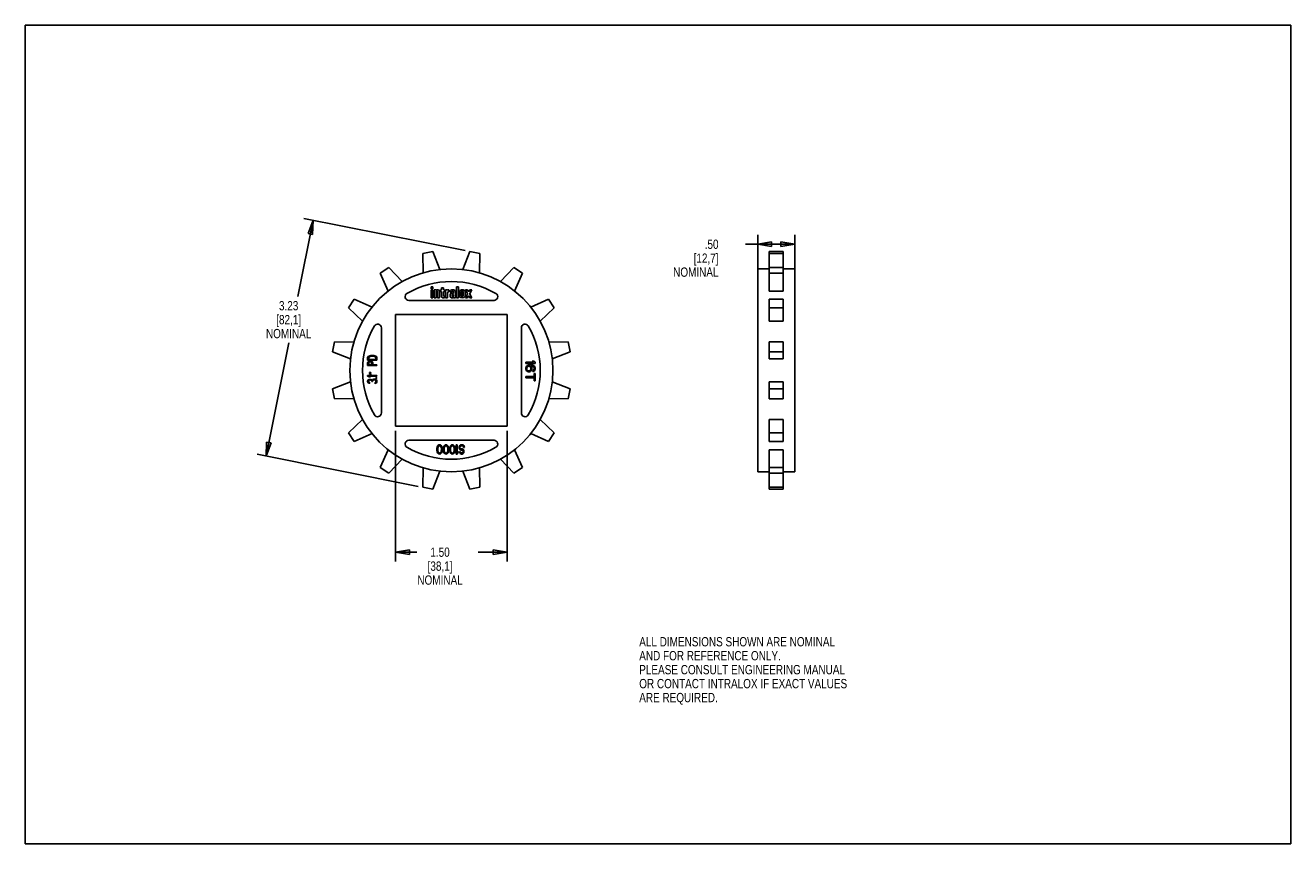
# Model space of a CAD drawing. Header units: inches. Extents: x 0 to 17, y 0 to 11.
import ezdxf

# ---------------------------------------------------------------- set-up
doc = ezdxf.new("R2010")
doc.units = ezdxf.units.IN
doc.header["$LTSCALE"] = 0.935
doc.header["$MEASUREMENT"] = 0
doc.layers.get('0').update_dxf_attribs({"linetype": 'CONTINUOUS'})
doc.layers.add('ALL_FEATURES', color=7, linetype='CONTINUOUS')
doc.styles.get("Standard").update_dxf_attribs({"font": 'txt', "width": 0.8})
doc.dimstyles.new('DIMSTYLE_1', dxfattribs={"dimtxt": 0.125, "dimasz": 0.1875, "dimexe": 0.18, "dimexo": 0.0625, "dimgap": 0.09, "dimtad": 0, "dimtih": 1, "dimtoh": 1, "dimzin": 4, "dimdsep": 46, "dimtxsty": 'STANDARD', "dimblk": 'CLOSED', "dimblk1": 'CLOSED', "dimblk2": 'CLOSED', "dimcen": 0.09, "dimadec": 0, "dimazin": 0, "dimtp": 0.01, "dimtm": 0.01, "dimtfac": 1, "dimtofl": 0, "dimtmove": 0, "dimatfit": 3, "dimldrblk": 'CLOSED', "dimfxl": 1, "dimtolj": 1, "dimtzin": 4, "dimarcsym": 0})

# ---------------------------------------------------------------- blocks, each defined once
blk = doc.blocks.new('_CLOSED')
at = {"color": 0, "linetype": 'BYBLOCK'}
for p, q in [((0, 0), (-1, 0.167)), ((-1, 0.167), (-1, -0.167)), ((-1, -0.167), (0, 0)), ((-1, 0), (0, 0))]:
    blk.add_line(p, q, dxfattribs=at)
blk = doc.blocks.new('*D0')
at = {"color": 3, "linetype": 'CONTINUOUS'}
for p, q in [((4.974, 5.549), (4.974, 3.793)), ((6.474, 5.549), (6.474, 3.793)), ((4.974, 3.918), (5.26, 3.918)), ((6.474, 3.918), (6.085, 3.918))]:
    blk.add_line(p, q, dxfattribs=at)
at = {"color": 3, "linetype": 'CONTINUOUS', "xscale": 0.1875, "yscale": 0.1875, "zscale": 0.1875, "rotation": 180}
blk.add_blockref('_CLOSED', (4.974, 3.918), dxfattribs=at)
at = {"color": 3, "linetype": 'CONTINUOUS', "xscale": 0.1875, "yscale": 0.1875, "zscale": 0.1875}
blk.add_blockref('_CLOSED', (6.474, 3.918), dxfattribs=at)
at = {"color": 3, "linetype": 'CONTINUOUS', "insert": (5.572, 3.981), "char_height": 0.125, "width": 0.7, "attachment_point": 2, "line_spacing_factor": 0.9}
blk.add_mtext('1.50\\P[38,1]\\PNOMINAL', dxfattribs=at)
blk = doc.blocks.new('*D1')
at = {"color": 3, "linetype": 'CONTINUOUS'}
for p, q in [((9.839, 7.684), (9.839, 8.182)), ((10.339, 7.684), (10.339, 8.182)), ((10.089, 8.057), (9.676, 8.057)), ((9.839, 8.057), (10.089, 8.057)), ((10.339, 8.057), (10.089, 8.057))]:
    blk.add_line(p, q, dxfattribs=at)
at = {"color": 3, "linetype": 'CONTINUOUS', "xscale": 0.1875, "yscale": 0.1875, "zscale": 0.1875, "rotation": 180}
blk.add_blockref('_CLOSED', (9.839, 8.057), dxfattribs=at)
at = {"color": 3, "linetype": 'CONTINUOUS', "xscale": 0.1875, "yscale": 0.1875, "zscale": 0.1875}
blk.add_blockref('_CLOSED', (10.339, 8.057), dxfattribs=at)
at = {"color": 3, "linetype": 'CONTINUOUS', "insert": (9.313, 8.12), "char_height": 0.125, "width": 0.7, "attachment_point": 3, "line_spacing_factor": 0.9}
blk.add_mtext('.50\\P[12,7]\\PNOMINAL', dxfattribs=at)
blk = doc.blocks.new('*D2')
at = {"color": 3, "linetype": 'CONTINUOUS'}
for p, q in [((3.866, 8.379), (3.663, 7.356)), ((5.91, 7.972), (3.744, 8.403)), ((3.236, 5.209), (3.539, 6.731)), ((5.28, 4.803), (3.113, 5.234))]:
    blk.add_line(p, q, dxfattribs=at)
at = {"color": 3, "linetype": 'CONTINUOUS', "xscale": 0.1875, "yscale": 0.1875, "zscale": 0.1875}
for p, rotation in [((3.866, 8.379), 78.75), ((3.236, 5.209), 258.75)]:
    blk.add_blockref('_CLOSED', p, dxfattribs=dict(at, rotation=rotation))
at = {"color": 3, "linetype": 'CONTINUOUS', "insert": (3.538, 7.294), "char_height": 0.125, "width": 0.7, "attachment_point": 2, "line_spacing_factor": 0.9}
blk.add_mtext('3.23\\P[82,1]\\PNOMINAL', dxfattribs=at)

msp = doc.modelspace()

# ---------------------------------------------------------------- linework, layer by layer
at = {"color": 7, "linetype": 'CONTINUOUS'}
for p, q in [((0, 0), (0, 11)), ((0, 11), (17, 11)), ((17, 0), (17, 11)), ((9.995, 7.725), (9.839, 7.725)), ((10.183, 7.428), (10.183, 7.744)), ((10.339, 7.725), (10.183, 7.725)), ((10.339, 4.998), (10.339, 7.725)), ((10.183, 7.022), (10.183, 7.317)), ((10.183, 6.515), (10.183, 6.745)), ((10.183, 5.979), (10.183, 6.209)), ((10.183, 5.407), (10.183, 5.702)), ((10.183, 4.764), (10.183, 5.295)), ((9.995, 4.998), (9.839, 4.998)), ((10.339, 4.998), (10.183, 4.998)), ((0, 0), (17, 0))]:
    msp.add_line(p, q, dxfattribs=at)
at = {"layer": 'ALL_FEATURES', "color": 7, "linetype": 'CONTINUOUS'}
for p, q in [((5.477, 7.96), (5.341, 7.933)), ((5.341, 7.933), (5.347, 7.672)), ((5.571, 7.717), (5.477, 7.96)), ((5.972, 7.96), (5.877, 7.717)), ((6.107, 7.933), (5.972, 7.96)), ((6.101, 7.672), (6.107, 7.933)), ((9.995, 7.428), (9.995, 7.96)), ((10.183, 7.96), (9.995, 7.96)), ((10.183, 7.933), (9.995, 7.933)), ((10.183, 7.744), (10.183, 7.96)), ((4.884, 7.744), (4.769, 7.667)), ((4.769, 7.667), (4.874, 7.428)), ((5.064, 7.555), (4.884, 7.744)), ((6.565, 7.744), (6.384, 7.555)), ((6.679, 7.667), (6.565, 7.744)), ((6.574, 7.428), (6.679, 7.667)), ((9.839, 4.998), (9.839, 7.725)), ((10.183, 7.744), (9.995, 7.744)), ((10.183, 7.667), (9.995, 7.667)), ((5.451, 7.485), (5.451, 7.459)), ((5.477, 7.485), (5.451, 7.485)), ((5.477, 7.459), (5.477, 7.485)), ((5.794, 7.485), (5.794, 7.339)), ((5.821, 7.485), (5.794, 7.485)), ((5.821, 7.339), (5.821, 7.485)), ((4.419, 7.317), (4.342, 7.202)), ((4.658, 7.212), (4.419, 7.317)), ((5.451, 7.459), (5.477, 7.459)), ((5.451, 7.444), (5.451, 7.339)), ((5.477, 7.444), (5.451, 7.444)), ((5.451, 7.339), (5.477, 7.339)), ((5.477, 7.339), (5.477, 7.444)), ((5.492, 7.444), (5.492, 7.339)), ((5.518, 7.444), (5.492, 7.444)), ((5.492, 7.339), (5.518, 7.339)), ((5.518, 7.339), (5.518, 7.42)), ((5.526, 7.427), (5.53, 7.427)), ((5.544, 7.444), (5.532, 7.444)), ((5.538, 7.42), (5.538, 7.339)), ((5.538, 7.339), (5.564, 7.339)), ((5.564, 7.339), (5.564, 7.424)), ((5.579, 7.444), (5.579, 7.424)), ((5.584, 7.444), (5.579, 7.444)), ((5.579, 7.424), (5.584, 7.424)), ((5.592, 7.472), (5.592, 7.451)), ((5.618, 7.472), (5.592, 7.472)), ((5.592, 7.416), (5.592, 7.358)), ((5.611, 7.339), (5.631, 7.339)), ((5.618, 7.451), (5.618, 7.472)), ((5.618, 7.366), (5.618, 7.416)), ((5.631, 7.444), (5.626, 7.444)), ((5.626, 7.424), (5.631, 7.424)), ((5.631, 7.358), (5.626, 7.358)), ((5.631, 7.424), (5.631, 7.444)), ((5.631, 7.339), (5.631, 7.358)), ((5.646, 7.444), (5.646, 7.339)), ((5.667, 7.444), (5.646, 7.444)), ((5.646, 7.339), (5.673, 7.339)), ((5.673, 7.339), (5.673, 7.41)), ((5.68, 7.417), (5.692, 7.417)), ((5.692, 7.444), (5.681, 7.444)), ((5.692, 7.417), (5.692, 7.444)), ((5.707, 7.422), (5.707, 7.412)), ((5.707, 7.412), (5.734, 7.412)), ((5.707, 7.382), (5.707, 7.358)), ((5.746, 7.397), (5.722, 7.397)), ((5.727, 7.339), (5.745, 7.339)), ((5.734, 7.412), (5.734, 7.419)), ((5.734, 7.363), (5.734, 7.373)), ((5.741, 7.427), (5.746, 7.427)), ((5.741, 7.38), (5.746, 7.38)), ((5.746, 7.355), (5.741, 7.355)), ((5.753, 7.419), (5.753, 7.404)), ((5.753, 7.373), (5.753, 7.363)), ((5.759, 7.339), (5.779, 7.339)), ((5.779, 7.339), (5.779, 7.422)), ((5.794, 7.339), (5.821, 7.339)), ((5.836, 7.422), (5.836, 7.36)), ((5.862, 7.363), (5.862, 7.419)), ((5.869, 7.427), (5.874, 7.427)), ((5.874, 7.355), (5.869, 7.355)), ((5.881, 7.419), (5.881, 7.363)), ((5.908, 7.36), (5.908, 7.422)), ((5.915, 7.444), (5.942, 7.395)), ((5.942, 7.444), (5.915, 7.444)), ((5.942, 7.388), (5.915, 7.339)), ((5.915, 7.339), (5.942, 7.339)), ((5.95, 7.428), (5.942, 7.444)), ((5.942, 7.339), (5.95, 7.354)), ((5.972, 7.444), (5.963, 7.428)), ((5.963, 7.354), (5.972, 7.339)), ((5.972, 7.395), (5.998, 7.444)), ((5.998, 7.444), (5.972, 7.444)), ((5.998, 7.339), (5.972, 7.388)), ((5.972, 7.339), (5.998, 7.339)), ((7.029, 7.317), (6.791, 7.212)), ((7.106, 7.202), (7.029, 7.317)), ((10.183, 7.428), (9.995, 7.428)), ((9.995, 7.022), (9.995, 7.317)), ((10.183, 7.317), (9.995, 7.317)), ((4.342, 7.202), (4.531, 7.022)), ((6.297, 7.302), (5.152, 7.302)), ((6.918, 7.022), (7.106, 7.202)), ((10.183, 7.202), (9.995, 7.202)), ((4.974, 5.612), (4.974, 7.112)), ((4.974, 7.112), (6.474, 7.112)), ((6.474, 7.112), (6.474, 5.612)), ((10.183, 7.022), (9.995, 7.022)), ((4.784, 6.934), (4.784, 5.789)), ((6.664, 5.789), (6.664, 6.934)), ((4.153, 6.745), (4.126, 6.609)), ((4.414, 6.739), (4.153, 6.745)), ((7.295, 6.745), (7.035, 6.739)), ((7.322, 6.609), (7.295, 6.745)), ((9.995, 6.515), (9.995, 6.745)), ((10.183, 6.745), (9.995, 6.745)), ((4.126, 6.609), (4.369, 6.515)), ((4.602, 6.543), (4.599, 6.535)), ((4.599, 6.535), (4.599, 6.498)), ((4.599, 6.498), (4.724, 6.498)), ((4.602, 6.473), (4.599, 6.465)), ((4.599, 6.465), (4.599, 6.427)), ((4.607, 6.549), (4.602, 6.543)), ((4.61, 6.479), (4.602, 6.473)), ((4.618, 6.555), (4.607, 6.549)), ((4.62, 6.484), (4.61, 6.479)), ((4.613, 6.466), (4.615, 6.471)), ((4.613, 6.437), (4.613, 6.466)), ((4.615, 6.535), (4.618, 6.541)), ((4.615, 6.507), (4.615, 6.535)), ((4.708, 6.507), (4.615, 6.507)), ((4.615, 6.471), (4.62, 6.474)), ((4.628, 6.559), (4.618, 6.555)), ((4.618, 6.541), (4.623, 6.546)), ((4.628, 6.485), (4.62, 6.484)), ((4.62, 6.474), (4.628, 6.476)), ((4.623, 6.546), (4.631, 6.549)), ((4.642, 6.56), (4.628, 6.559)), ((4.639, 6.485), (4.628, 6.485)), ((4.628, 6.476), (4.636, 6.476)), ((4.631, 6.549), (4.642, 6.551)), ((4.636, 6.476), (4.644, 6.474)), ((4.647, 6.484), (4.639, 6.485)), ((4.682, 6.56), (4.642, 6.56)), ((4.642, 6.551), (4.682, 6.551)), ((4.644, 6.474), (4.65, 6.471)), ((4.658, 6.479), (4.647, 6.484)), ((4.65, 6.471), (4.652, 6.466)), ((4.652, 6.466), (4.652, 6.437)), ((4.666, 6.473), (4.658, 6.479)), ((4.668, 6.465), (4.666, 6.473)), ((4.668, 6.437), (4.668, 6.465)), ((4.695, 6.559), (4.682, 6.56)), ((4.682, 6.551), (4.692, 6.549)), ((4.692, 6.549), (4.7, 6.546)), ((4.706, 6.555), (4.695, 6.559)), ((4.7, 6.546), (4.706, 6.541)), ((4.716, 6.549), (4.706, 6.555)), ((4.706, 6.541), (4.708, 6.535)), ((4.708, 6.535), (4.708, 6.507)), ((4.722, 6.543), (4.716, 6.549)), ((4.724, 6.535), (4.722, 6.543)), ((4.724, 6.498), (4.724, 6.535)), ((6.828, 6.471), (6.724, 6.471)), ((6.724, 6.471), (6.724, 6.455)), ((6.831, 6.487), (6.809, 6.487)), ((6.809, 6.487), (6.828, 6.471)), ((6.849, 6.471), (6.831, 6.487)), ((6.849, 6.455), (6.849, 6.471)), ((7.079, 6.515), (7.322, 6.609)), ((10.183, 6.609), (9.995, 6.609)), ((10.183, 6.515), (9.995, 6.515)), ((4.599, 6.427), (4.724, 6.427)), ((4.599, 6.295), (4.599, 6.285)), ((4.724, 6.295), (4.599, 6.295)), ((4.652, 6.437), (4.613, 6.437)), ((4.626, 6.34), (4.626, 6.332)), ((4.644, 6.334), (4.626, 6.34)), ((4.626, 6.332), (4.644, 6.326)), ((4.626, 6.321), (4.626, 6.313)), ((4.644, 6.315), (4.626, 6.321)), ((4.626, 6.313), (4.644, 6.307)), ((4.644, 6.326), (4.644, 6.334)), ((4.644, 6.307), (4.644, 6.315)), ((4.724, 6.437), (4.668, 6.437)), ((4.724, 6.427), (4.724, 6.437)), ((4.724, 6.285), (4.724, 6.295)), ((6.724, 6.455), (6.849, 6.455)), ((6.727, 6.406), (6.724, 6.393)), ((6.724, 6.393), (6.724, 6.38)), ((6.724, 6.38), (6.727, 6.367)), ((6.735, 6.419), (6.727, 6.406)), ((6.727, 6.367), (6.735, 6.354)), ((6.745, 6.427), (6.735, 6.419)), ((6.735, 6.354), (6.745, 6.346)), ((6.738, 6.396), (6.74, 6.403)), ((6.738, 6.377), (6.738, 6.396)), ((6.74, 6.37), (6.738, 6.377)), ((6.74, 6.403), (6.745, 6.411)), ((6.745, 6.362), (6.74, 6.37)), ((6.759, 6.432), (6.745, 6.427)), ((6.745, 6.411), (6.753, 6.416)), ((6.753, 6.357), (6.745, 6.362)), ((6.745, 6.346), (6.759, 6.341)), ((6.753, 6.416), (6.761, 6.419)), ((6.761, 6.354), (6.753, 6.357)), ((6.777, 6.435), (6.759, 6.432)), ((6.759, 6.341), (6.772, 6.341)), ((6.761, 6.419), (6.769, 6.419)), ((6.769, 6.354), (6.761, 6.354)), ((6.769, 6.419), (6.777, 6.416)), ((6.777, 6.357), (6.769, 6.354)), ((6.772, 6.341), (6.785, 6.346)), ((6.796, 6.435), (6.777, 6.435)), ((6.777, 6.416), (6.783, 6.411)), ((6.783, 6.362), (6.777, 6.357)), ((6.783, 6.411), (6.788, 6.403)), ((6.788, 6.37), (6.783, 6.362)), ((6.785, 6.346), (6.793, 6.354)), ((6.788, 6.403), (6.791, 6.396)), ((6.791, 6.377), (6.788, 6.37)), ((6.791, 6.422), (6.796, 6.422)), ((6.801, 6.406), (6.791, 6.422)), ((6.791, 6.396), (6.791, 6.377)), ((6.793, 6.354), (6.801, 6.367)), ((6.815, 6.432), (6.796, 6.435)), ((6.796, 6.422), (6.812, 6.419)), ((6.804, 6.393), (6.801, 6.406)), ((6.801, 6.367), (6.804, 6.38)), ((6.804, 6.38), (6.804, 6.393)), ((6.812, 6.419), (6.82, 6.416)), ((6.828, 6.427), (6.815, 6.432)), ((6.82, 6.416), (6.828, 6.411)), ((6.828, 6.364), (6.82, 6.359)), ((6.82, 6.359), (6.82, 6.346)), ((6.82, 6.346), (6.828, 6.349)), ((6.839, 6.419), (6.828, 6.427)), ((6.828, 6.411), (6.833, 6.403)), ((6.833, 6.372), (6.828, 6.364)), ((6.828, 6.349), (6.839, 6.357)), ((6.833, 6.403), (6.836, 6.396)), ((6.836, 6.38), (6.833, 6.372)), ((6.836, 6.396), (6.836, 6.38)), ((6.849, 6.32), (6.836, 6.32)), ((6.836, 6.32), (6.836, 6.278)), ((6.847, 6.406), (6.839, 6.419)), ((6.839, 6.357), (6.847, 6.37)), ((6.849, 6.393), (6.847, 6.406)), ((6.847, 6.37), (6.849, 6.383)), ((6.849, 6.383), (6.849, 6.393)), ((6.849, 6.221), (6.849, 6.32)), ((4.369, 6.209), (4.126, 6.114)), ((4.599, 6.285), (4.618, 6.276)), ((4.602, 6.227), (4.599, 6.216)), ((4.599, 6.216), (4.599, 6.213)), ((4.599, 6.213), (4.602, 6.202)), ((4.607, 6.234), (4.602, 6.227)), ((4.602, 6.202), (4.607, 6.196)), ((4.618, 6.24), (4.607, 6.234)), ((4.607, 6.196), (4.618, 6.19)), ((4.613, 6.218), (4.615, 6.226)), ((4.613, 6.212), (4.613, 6.218)), ((4.615, 6.204), (4.613, 6.212)), ((4.615, 6.226), (4.62, 6.23)), ((4.62, 6.199), (4.615, 6.204)), ((4.618, 6.276), (4.639, 6.276)), ((4.628, 6.241), (4.618, 6.24)), ((4.618, 6.19), (4.628, 6.188)), ((4.639, 6.276), (4.62, 6.285)), ((4.62, 6.285), (4.724, 6.285)), ((4.62, 6.23), (4.628, 6.234)), ((4.628, 6.196), (4.62, 6.199)), ((4.634, 6.241), (4.628, 6.241)), ((4.628, 6.234), (4.634, 6.234)), ((4.628, 6.188), (4.628, 6.196)), ((4.644, 6.24), (4.634, 6.241)), ((4.634, 6.234), (4.644, 6.23)), ((4.652, 6.237), (4.644, 6.24)), ((4.644, 6.23), (4.65, 6.227)), ((4.65, 6.227), (4.655, 6.218)), ((4.66, 6.23), (4.652, 6.237)), ((4.655, 6.218), (4.655, 6.212)), ((4.655, 6.212), (4.666, 6.212)), ((4.666, 6.238), (4.66, 6.23)), ((4.674, 6.241), (4.666, 6.238)), ((4.666, 6.218), (4.668, 6.227)), ((4.666, 6.212), (4.666, 6.218)), ((4.668, 6.227), (4.674, 6.232)), ((4.684, 6.243), (4.674, 6.241)), ((4.674, 6.232), (4.684, 6.235)), ((4.695, 6.243), (4.684, 6.243)), ((4.684, 6.235), (4.695, 6.235)), ((4.703, 6.241), (4.695, 6.243)), ((4.695, 6.235), (4.7, 6.234)), ((4.7, 6.196), (4.695, 6.195)), ((4.695, 6.195), (4.695, 6.187)), ((4.695, 6.187), (4.703, 6.188)), ((4.7, 6.234), (4.706, 6.23)), ((4.706, 6.199), (4.7, 6.196)), ((4.711, 6.238), (4.703, 6.241)), ((4.703, 6.188), (4.711, 6.191)), ((4.706, 6.23), (4.708, 6.227)), ((4.708, 6.202), (4.706, 6.199)), ((4.708, 6.227), (4.711, 6.22)), ((4.711, 6.21), (4.708, 6.202)), ((4.711, 6.263), (4.711, 6.255)), ((4.724, 6.263), (4.711, 6.263)), ((4.711, 6.255), (4.724, 6.255)), ((4.716, 6.234), (4.711, 6.238)), ((4.711, 6.22), (4.711, 6.21)), ((4.711, 6.191), (4.716, 6.196)), ((4.722, 6.227), (4.716, 6.234)), ((4.716, 6.196), (4.722, 6.202)), ((4.724, 6.221), (4.722, 6.227)), ((4.722, 6.202), (4.724, 6.209)), ((4.724, 6.255), (4.724, 6.263)), ((4.724, 6.209), (4.724, 6.221)), ((6.836, 6.278), (6.724, 6.278)), ((6.724, 6.278), (6.724, 6.263)), ((6.724, 6.263), (6.836, 6.263)), ((6.836, 6.263), (6.836, 6.221)), ((6.836, 6.221), (6.849, 6.221)), ((7.322, 6.114), (7.079, 6.209)), ((9.995, 5.979), (9.995, 6.209)), ((9.995, 6.209), (10.183, 6.209)), ((4.126, 6.114), (4.153, 5.979)), ((4.153, 5.979), (4.414, 5.984)), ((7.035, 5.984), (7.295, 5.979)), ((7.295, 5.979), (7.322, 6.114)), ((10.183, 6.114), (9.995, 6.114)), ((10.183, 5.979), (9.995, 5.979)), ((4.531, 5.702), (4.342, 5.521)), ((6.474, 5.612), (4.974, 5.612)), ((7.106, 5.521), (6.918, 5.702)), ((9.995, 5.702), (10.183, 5.702)), ((9.995, 5.407), (9.995, 5.702)), ((4.342, 5.521), (4.419, 5.407)), ((4.419, 5.407), (4.658, 5.512)), ((6.791, 5.512), (7.029, 5.407)), ((7.029, 5.407), (7.106, 5.521)), ((10.183, 5.521), (9.995, 5.521)), ((4.874, 5.295), (4.769, 5.057)), ((5.152, 5.422), (6.297, 5.422)), ((5.532, 5.324), (5.53, 5.311)), ((5.53, 5.311), (5.53, 5.287)), ((5.53, 5.287), (5.532, 5.274)), ((5.534, 5.332), (5.532, 5.324)), ((5.532, 5.274), (5.534, 5.266)), ((5.538, 5.343), (5.534, 5.332)), ((5.544, 5.351), (5.538, 5.343)), ((5.54, 5.309), (5.542, 5.324)), ((5.54, 5.29), (5.54, 5.309)), ((5.542, 5.274), (5.54, 5.29)), ((5.542, 5.324), (5.55, 5.34)), ((5.55, 5.258), (5.542, 5.274)), ((5.554, 5.359), (5.544, 5.351)), ((5.55, 5.34), (5.555, 5.346)), ((5.565, 5.362), (5.554, 5.359)), ((5.555, 5.346), (5.565, 5.348)), ((5.577, 5.359), (5.565, 5.362)), ((5.565, 5.348), (5.575, 5.346)), ((5.575, 5.346), (5.581, 5.34)), ((5.587, 5.351), (5.577, 5.359)), ((5.581, 5.34), (5.589, 5.324)), ((5.589, 5.274), (5.581, 5.258)), ((5.593, 5.343), (5.587, 5.351)), ((5.589, 5.324), (5.591, 5.309)), ((5.591, 5.29), (5.589, 5.274)), ((5.591, 5.309), (5.591, 5.29)), ((5.596, 5.332), (5.593, 5.343)), ((5.598, 5.324), (5.596, 5.332)), ((5.596, 5.266), (5.598, 5.274)), ((5.6, 5.311), (5.598, 5.324)), ((5.598, 5.274), (5.6, 5.287)), ((5.6, 5.287), (5.6, 5.311)), ((5.618, 5.324), (5.616, 5.311)), ((5.616, 5.311), (5.616, 5.287)), ((5.616, 5.287), (5.618, 5.274)), ((5.62, 5.332), (5.618, 5.324)), ((5.618, 5.274), (5.62, 5.266)), ((5.624, 5.343), (5.62, 5.332)), ((5.63, 5.351), (5.624, 5.343)), ((5.626, 5.309), (5.628, 5.324)), ((5.626, 5.29), (5.626, 5.309)), ((5.628, 5.274), (5.626, 5.29)), ((5.628, 5.324), (5.636, 5.34)), ((5.636, 5.258), (5.628, 5.274)), ((5.639, 5.359), (5.63, 5.351)), ((5.636, 5.34), (5.641, 5.346)), ((5.651, 5.362), (5.639, 5.359)), ((5.641, 5.346), (5.651, 5.348)), ((5.663, 5.359), (5.651, 5.362)), ((5.651, 5.348), (5.661, 5.346)), ((5.661, 5.346), (5.667, 5.34)), ((5.673, 5.351), (5.663, 5.359)), ((5.667, 5.34), (5.675, 5.324)), ((5.675, 5.274), (5.667, 5.258)), ((5.679, 5.343), (5.673, 5.351)), ((5.675, 5.324), (5.677, 5.309)), ((5.677, 5.29), (5.675, 5.274)), ((5.677, 5.309), (5.677, 5.29)), ((5.682, 5.332), (5.679, 5.343)), ((5.684, 5.324), (5.682, 5.332)), ((5.682, 5.266), (5.684, 5.274)), ((5.686, 5.311), (5.684, 5.324)), ((5.684, 5.274), (5.686, 5.287)), ((5.686, 5.287), (5.686, 5.311)), ((5.704, 5.324), (5.702, 5.311)), ((5.702, 5.311), (5.702, 5.287)), ((5.702, 5.287), (5.704, 5.274)), ((5.706, 5.332), (5.704, 5.324)), ((5.704, 5.274), (5.706, 5.266)), ((5.71, 5.343), (5.706, 5.332)), ((5.716, 5.351), (5.71, 5.343)), ((5.712, 5.309), (5.714, 5.324)), ((5.712, 5.29), (5.712, 5.309)), ((5.714, 5.274), (5.712, 5.29)), ((5.714, 5.324), (5.721, 5.34)), ((5.721, 5.258), (5.714, 5.274)), ((5.725, 5.359), (5.716, 5.351)), ((5.721, 5.34), (5.727, 5.346)), ((5.737, 5.362), (5.725, 5.359)), ((5.727, 5.346), (5.737, 5.348)), ((5.749, 5.359), (5.737, 5.362)), ((5.737, 5.348), (5.747, 5.346)), ((5.747, 5.346), (5.753, 5.34)), ((5.759, 5.351), (5.749, 5.359)), ((5.753, 5.34), (5.761, 5.324)), ((5.761, 5.274), (5.753, 5.258)), ((5.764, 5.343), (5.759, 5.351)), ((5.761, 5.324), (5.762, 5.309)), ((5.762, 5.29), (5.761, 5.274)), ((5.762, 5.309), (5.762, 5.29)), ((5.768, 5.332), (5.764, 5.343)), ((5.77, 5.324), (5.768, 5.332)), ((5.768, 5.266), (5.77, 5.274)), ((5.772, 5.311), (5.77, 5.324)), ((5.77, 5.274), (5.772, 5.287)), ((5.772, 5.287), (5.772, 5.311)), ((5.8, 5.362), (5.788, 5.362)), ((5.788, 5.362), (5.788, 5.237)), ((5.8, 5.258), (5.8, 5.362)), ((5.811, 5.277), (5.8, 5.258)), ((5.811, 5.255), (5.811, 5.277)), ((5.831, 5.343), (5.827, 5.332)), ((5.827, 5.332), (5.827, 5.319)), ((5.827, 5.319), (5.831, 5.309)), ((5.839, 5.354), (5.831, 5.343)), ((5.831, 5.309), (5.839, 5.298)), ((5.846, 5.359), (5.839, 5.354)), ((5.839, 5.33), (5.843, 5.338)), ((5.839, 5.322), (5.839, 5.33)), ((5.843, 5.314), (5.839, 5.322)), ((5.839, 5.298), (5.846, 5.293)), ((5.843, 5.338), (5.848, 5.343)), ((5.848, 5.309), (5.843, 5.314)), ((5.856, 5.362), (5.846, 5.359)), ((5.846, 5.293), (5.856, 5.29)), ((5.848, 5.343), (5.856, 5.346)), ((5.856, 5.306), (5.848, 5.309)), ((5.872, 5.362), (5.856, 5.362)), ((5.856, 5.346), (5.872, 5.346)), ((5.868, 5.306), (5.856, 5.306)), ((5.856, 5.29), (5.868, 5.29)), ((5.876, 5.303), (5.868, 5.306)), ((5.868, 5.29), (5.874, 5.287)), ((5.882, 5.359), (5.872, 5.362)), ((5.872, 5.346), (5.88, 5.343)), ((5.874, 5.287), (5.88, 5.282)), ((5.884, 5.298), (5.876, 5.303)), ((5.88, 5.343), (5.886, 5.335)), ((5.88, 5.282), (5.882, 5.274)), ((5.891, 5.351), (5.882, 5.359)), ((5.882, 5.274), (5.882, 5.269)), ((5.891, 5.287), (5.884, 5.298)), ((5.886, 5.335), (5.887, 5.327)), ((5.887, 5.327), (5.899, 5.327)), ((5.897, 5.338), (5.891, 5.351)), ((5.893, 5.277), (5.891, 5.287)), ((5.893, 5.266), (5.893, 5.277)), ((5.899, 5.327), (5.897, 5.338)), ((6.679, 5.057), (6.574, 5.295)), ((10.183, 5.407), (9.995, 5.407)), ((9.995, 5.295), (10.183, 5.295)), ((9.995, 4.764), (9.995, 5.295)), ((4.884, 4.98), (5.064, 5.168)), ((5.534, 5.266), (5.538, 5.255)), ((5.538, 5.255), (5.544, 5.247)), ((5.544, 5.247), (5.554, 5.239)), ((5.555, 5.253), (5.55, 5.258)), ((5.554, 5.239), (5.565, 5.237)), ((5.565, 5.25), (5.555, 5.253)), ((5.575, 5.253), (5.565, 5.25)), ((5.565, 5.237), (5.577, 5.239)), ((5.581, 5.258), (5.575, 5.253)), ((5.577, 5.239), (5.587, 5.247)), ((5.587, 5.247), (5.593, 5.255)), ((5.593, 5.255), (5.596, 5.266)), ((5.62, 5.266), (5.624, 5.255)), ((5.624, 5.255), (5.63, 5.247)), ((5.63, 5.247), (5.639, 5.239)), ((5.641, 5.253), (5.636, 5.258)), ((5.639, 5.239), (5.651, 5.237)), ((5.651, 5.25), (5.641, 5.253)), ((5.661, 5.253), (5.651, 5.25)), ((5.651, 5.237), (5.663, 5.239)), ((5.667, 5.258), (5.661, 5.253)), ((5.663, 5.239), (5.673, 5.247)), ((5.673, 5.247), (5.679, 5.255)), ((5.679, 5.255), (5.682, 5.266)), ((5.706, 5.266), (5.71, 5.255)), ((5.71, 5.255), (5.716, 5.247)), ((5.716, 5.247), (5.725, 5.239)), ((5.727, 5.253), (5.721, 5.258)), ((5.725, 5.239), (5.737, 5.237)), ((5.737, 5.25), (5.727, 5.253)), ((5.747, 5.253), (5.737, 5.25)), ((5.737, 5.237), (5.749, 5.239)), ((5.753, 5.258), (5.747, 5.253)), ((5.749, 5.239), (5.759, 5.247)), ((5.759, 5.247), (5.764, 5.255)), ((5.764, 5.255), (5.768, 5.266)), ((5.788, 5.237), (5.8, 5.237)), ((5.8, 5.237), (5.811, 5.255)), ((5.845, 5.266), (5.833, 5.266)), ((5.833, 5.266), (5.835, 5.258)), ((5.835, 5.258), (5.841, 5.247)), ((5.841, 5.247), (5.848, 5.239)), ((5.846, 5.261), (5.845, 5.266)), ((5.85, 5.255), (5.846, 5.261)), ((5.848, 5.239), (5.858, 5.237)), ((5.856, 5.253), (5.85, 5.255)), ((5.868, 5.253), (5.856, 5.253)), ((5.858, 5.237), (5.868, 5.237)), ((5.874, 5.255), (5.868, 5.253)), ((5.868, 5.237), (5.876, 5.239)), ((5.88, 5.261), (5.874, 5.255)), ((5.876, 5.239), (5.884, 5.245)), ((5.882, 5.269), (5.88, 5.261)), ((5.884, 5.245), (5.891, 5.255)), ((5.891, 5.255), (5.893, 5.266)), ((6.384, 5.168), (6.565, 4.98)), ((4.769, 5.057), (4.884, 4.98)), ((5.347, 5.051), (5.341, 4.79)), ((5.477, 4.764), (5.571, 5.007)), ((5.877, 5.007), (5.972, 4.764)), ((6.107, 4.79), (6.101, 5.051)), ((6.565, 4.98), (6.679, 5.057)), ((10.183, 5.057), (9.995, 5.057)), ((10.183, 4.98), (9.995, 4.98)), ((5.341, 4.79), (5.477, 4.764)), ((5.972, 4.764), (6.107, 4.79)), ((10.183, 4.79), (9.995, 4.79)), ((10.183, 4.764), (9.995, 4.764))]:
    msp.add_line(p, q, dxfattribs=at)
msp.add_circle((5.724, 6.362), 1.364, dxfattribs=at)
for centre, radius, start, end in [((5.724, 6.362), 1.194, 59.9535, 120.0465), ((5.152, 7.352), 0.05, 120.0465, 270), ((5.524, 7.449), 0.0075, 221.7591, 303.5918), ((5.526, 7.42), 0.0075, 90, 180), ((5.532, 7.436), 0.0075, 90, 123.5918), ((5.53, 7.42), 0.0075, 0, 90), ((5.544, 7.424), 0.0195, 0, 90), ((5.584, 7.451), 0.0075, 270, 360), ((5.584, 7.416), 0.0075, 0, 90), ((5.611, 7.358), 0.0195, 180, 270), ((5.626, 7.451), 0.0075, 180, 270), ((5.626, 7.416), 0.0075, 90, 180), ((5.626, 7.366), 0.0075, 180, 270), ((5.673, 7.449), 0.0075, 221.7591, 303.5918), ((5.68, 7.41), 0.0075, 90, 180), ((5.681, 7.436), 0.0075, 90, 123.5918), ((5.727, 7.422), 0.0195, 105.1831, 180), ((5.722, 7.382), 0.015, 90, 180), ((5.727, 7.358), 0.0195, 180, 270), ((5.743, 7.361), 0.0825, 74.8169, 105.1831), ((5.741, 7.419), 0.0075, 90, 180), ((5.741, 7.373), 0.0075, 90, 180), ((5.741, 7.363), 0.0075, 180, 270), ((5.745, 7.346), 0.0075, 270, 303.5918), ((5.746, 7.419), 0.0075, 0, 90), ((5.746, 7.404), 0.0075, 270, 360), ((5.746, 7.373), 0.0075, 0, 90), ((5.746, 7.363), 0.0075, 270, 360), ((5.753, 7.334), 0.0075, 41.7591, 123.5918), ((5.76, 7.422), 0.0195, 0, 74.8169), ((5.855, 7.422), 0.0195, 105.1831, 180), ((5.855, 7.36), 0.0195, 180, 254.8169), ((5.872, 7.361), 0.0825, 74.8169, 105.1831), ((5.872, 7.421), 0.0825, 254.8169, 285.1831), ((5.869, 7.419), 0.0075, 90, 180), ((5.869, 7.363), 0.0075, 180, 270), ((5.874, 7.419), 0.0075, 0, 90), ((5.874, 7.363), 0.0075, 270, 360), ((5.888, 7.422), 0.0195, 0, 74.8169), ((5.888, 7.36), 0.0195, 285.1831, 360), ((5.935, 7.391), 0.0075, 331.8214, 28.1786), ((5.957, 7.431), 0.0075, 208.1786, 331.8214), ((5.957, 7.351), 0.0075, 28.1786, 151.8214), ((5.978, 7.391), 0.0075, 151.8214, 208.1786), ((6.297, 7.352), 0.05, 270, 59.9535), ((4.734, 6.934), 0.05, 0, 149.9535), ((6.714, 6.934), 0.05, 30.0465, 180), ((5.724, 6.362), 1.194, 149.9535, 210.0465), ((5.724, 6.362), 1.194, 329.9535, 30.0465), ((4.734, 5.789), 0.05, 210.0465, 360), ((6.714, 5.789), 0.05, 180, 329.9535), ((5.152, 5.372), 0.05, 90, 239.9535), ((5.724, 6.362), 1.194, 239.9535, 300.0465), ((6.297, 5.372), 0.05, 300.0465, 90)]:
    msp.add_arc(centre, radius, start, end, dxfattribs=at)

# ---------------------------------------------------------------- texts
at = {"color": 3, "linetype": 'CONTINUOUS', "insert": (8.248, 2.777), "char_height": 0.125, "width": 3.5, "attachment_point": 1, "line_spacing_factor": 0.9}
msp.add_mtext('ALL DIMENSIONS SHOWN ARE NOMINAL\\PAND FOR REFERENCE ONLY.\\PPLEASE CONSULT ENGINEERING MANUAL\\POR CONTACT INTRALOX IF EXACT VALUES\\PARE REQUIRED. ', dxfattribs=at)

# ---------------------------------------------------------------- dimensions: what is measured, and where the dimension line sits
at = {"color": 3, "linetype": 'CONTINUOUS'}
dim = msp.add_linear_dim(base=(3.236, 5.209), p1=(5.91, 7.972), p2=(5.28, 4.803), angle=258.75, text='<>\\PNOMINAL', dimstyle='DIMSTYLE_1', dxfattribs=at)
dim.commit()
dim.dimension.update_dxf_attribs({"geometry": '*D2', "text_midpoint": (3.413, 7.044), "dimtype": 160})
for base, p1, p2, picture, middle in [((10.339, 8.057), (9.839, 7.684), (10.339, 7.684), '*D1', (8.863, 7.87)), ((6.474, 3.918), (4.974, 5.549), (6.474, 5.549), '*D0', (5.447, 3.731))]:
    dim = msp.add_linear_dim(base=base, p1=p1, p2=p2, text='<>\\PNOMINAL', dimstyle='DIMSTYLE_1', dxfattribs=at)
    dim.commit()
    dim.dimension.update_dxf_attribs({"geometry": picture, "text_midpoint": middle, "dimtype": 160})

doc.saveas('drawing.dxf')
